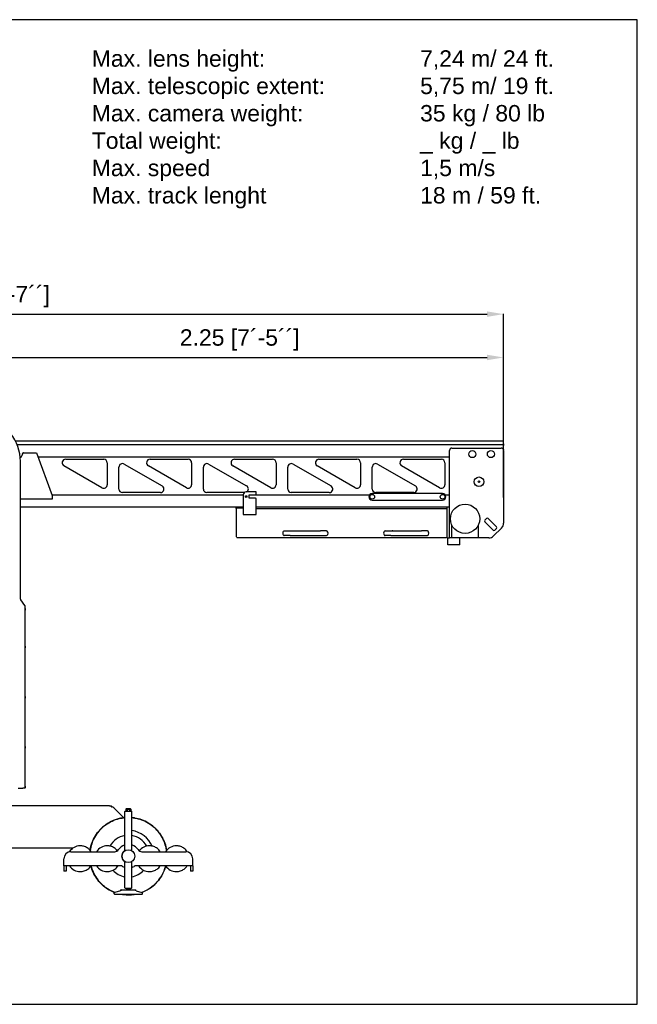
# Model space of a CAD drawing. Header units: millimetres. Extents: x -57594 to -45714, y -4242 to 13786.
# Tile 11 of 23: x -48347 to -45714, y 491 to 4691. Entities that reach past the tile are written whole.
import ezdxf

# ---------------------------------------------------------------- set-up
doc = ezdxf.new("R2010")
doc.units = ezdxf.units.MM
doc.header["$LTSCALE"] = 50
doc.layers.add('AM_5', color=3, linetype='Continuous', lineweight=25)
doc.styles.add('Aktuální-ISO', font='arial.ttf')
doc.styles.add('Razítko-měřítko', font='isocpeur.ttf')
doc.styles.get("Standard").update_dxf_attribs({"font": 'txt.shx'})
doc.dimstyles.new('AM_ISO$0', dxfattribs={"dimtxt": 3.5, "dimasz": 3.5, "dimexe": 1, "dimexo": 1, "dimgap": 1.5, "dimtad": 1, "dimdsep": 46, "dimtxsty": 'Standard', "dimcen": 0, "dimclrd": 256, "dimclre": 256, "dimclrt": 2, "dimadec": 0, "dimazin": 2, "dimtp": 0.1, "dimtm": 0.1, "dimtfac": 0.71, "dimtdec": 3, "dimtmove": 0, "dimatfit": 3, "dimfxl": 1, "dimlwd": -1, "dimlwe": -1, "dimarcsym": 1})

# ---------------------------------------------------------------- blocks, each defined once
blk = doc.blocks.new('*D236')
at = {"layer": 'AM_5', "linetype": 'ByBlock', "transparency": 16777216}
for p, q in [((-48534, 2827.7), (-48534, 3251.3)), ((-48464, 3250.3), (-46354, 3250.3)), ((-46284, 2895.8), (-46284, 3251.3))]:
    blk.add_line(p, q, dxfattribs=at)
at = {"layer": 'AM_5', "transparency": 16777216}
for points in [[(-48464, 3261.9), (-48464, 3238.6), (-48534, 3250.3)], [(-46354, 3261.9), (-46354, 3238.6), (-46284, 3250.3)]]:
    blk.add_solid(points, dxfattribs=at)
at = {"layer": 'Defpoints', "color": 0, "transparency": 16777216}
for p in [(-46284, 3250.3), (-46284, 2894.8), (-48534, 2826.7)]:
    blk.add_point(p, dxfattribs=at)
at = {"layer": 'AM_5', "color": 2, "transparency": 16777216, "insert": (-47409, 3325.1), "char_height": 70, "attachment_point": 5, "style": 'Aktuální-ISO'}
blk.add_mtext('2.25 [7´-5´´]', dxfattribs=at)
blk = doc.blocks.new('*D237')
at = {"layer": 'AM_5', "linetype": 'ByBlock', "transparency": 16777216}
for p, q in [((-50718.3, 2141.3), (-50718.3, 3436.2)), ((-50648.3, 3435.2), (-46354, 3435.2)), ((-46284, 2891.3), (-46284, 3436.2))]:
    blk.add_line(p, q, dxfattribs=at)
at = {"layer": 'AM_5', "transparency": 16777216}
for points in [[(-50648.3, 3446.9), (-50648.3, 3423.5), (-50718.3, 3435.2)], [(-46354, 3446.9), (-46354, 3423.5), (-46284, 3435.2)]]:
    blk.add_solid(points, dxfattribs=at)
at = {"layer": 'Defpoints', "color": 0, "transparency": 16777216}
for p in [(-46284, 3435.2), (-46284, 2890.3), (-50718.3, 2140.3)]:
    blk.add_point(p, dxfattribs=at)
at = {"layer": 'AM_5', "color": 2, "transparency": 16777216, "insert": (-48501.2, 3510.1), "char_height": 70, "attachment_point": 5, "style": 'Aktuální-ISO'}
blk.add_mtext('4.43 [14´-7´´]', dxfattribs=at)

msp = doc.modelspace()

# ---------------------------------------------------------------- linework, layer by layer
at = {"color": 253}
for p, q in [((-48365.694, 2894.766), (-46284.034, 2894.766)), ((-48358.245, 2878.766), (-46284.034, 2878.766)), ((-46504.034, 2863.666), (-46294.034, 2863.666)), ((-46284.034, 2881.266), (-46284.034, 2894.766)), ((-46284.034, 2881.266), (-46284.034, 2890.266)), ((-46284.034, 2881.266), (-46284.034, 2878.766)), ((-46284.034, 2878.766), (-46284.034, 2874.766)), ((-46284.034, 2874.766), (-46284.034, 2878.766)), ((-46284.034, 2858.266), (-46284.034, 2874.766)), ((-46284.034, 2858.266), (-46284.034, 2874.766)), ((-46284.034, 2858.266), (-46284.034, 2855.766)), ((-48339.892, 2827.166), (-48339.546, 2827.166)), ((-48334.327, 2842.434), (-48336.784, 2837.166)), ((-48336.784, 2837.166), (-48336.784, 2834.166)), ((-48331.608, 2844.166), (-48275.64, 2844.166)), ((-48275.64, 2844.166), (-48209.034, 2661.166)), ((-48269.453, 2827.166), (-46514.034, 2827.166)), ((-48151.045, 2816.166), (-47989.034, 2816.166)), ((-47791.045, 2816.166), (-47629.034, 2816.166)), ((-47431.045, 2816.166), (-47269.034, 2816.166)), ((-47071.045, 2816.166), (-46909.034, 2816.166)), ((-46711.045, 2816.166), (-46549.034, 2816.166)), ((-46514.034, 2487.9), (-46514.034, 2853.666)), ((-46284.034, 2853.666), (-46284.034, 2855.766)), ((-46284.034, 2853.666), (-46284.034, 2544.092)), ((-46284.034, 2653.266), (-46284.034, 2853.266)), ((-48344.034, 2219.012), (-48344.034, 2806.666)), ((-47996.533, 2694.654), (-48158.544, 2788.175)), ((-47974.034, 2801.166), (-47974.034, 2707.644)), ((-47924.034, 2689.166), (-47924.034, 2782.687)), ((-47901.535, 2795.678), (-47739.524, 2702.157)), ((-47636.533, 2694.654), (-47798.544, 2788.175)), ((-47614.034, 2801.166), (-47614.034, 2707.644)), ((-47564.034, 2689.166), (-47564.034, 2782.687)), ((-47541.535, 2795.678), (-47379.524, 2702.157)), ((-47276.533, 2694.654), (-47438.544, 2788.175)), ((-47254.034, 2801.166), (-47254.034, 2707.644)), ((-47204.034, 2689.166), (-47204.034, 2782.687)), ((-47181.535, 2795.678), (-47019.524, 2702.157)), ((-46916.533, 2694.654), (-47078.544, 2788.175)), ((-46894.034, 2801.166), (-46894.034, 2707.644)), ((-46844.034, 2689.166), (-46844.034, 2782.687)), ((-46821.535, 2795.678), (-46659.524, 2702.157)), ((-46556.533, 2694.654), (-46718.544, 2788.175)), ((-46534.034, 2801.166), (-46534.034, 2707.644)), ((-48209.034, 2646.166), (-48344.034, 2646.166)), ((-47394.034, 2663.166), (-48209.762, 2663.166)), ((-48209.034, 2661.166), (-48209.034, 2646.166)), ((-47747.023, 2674.166), (-47909.034, 2674.166)), ((-47389.234, 2674.166), (-47549.034, 2674.166)), ((-47394.034, 2664.566), (-47394.034, 2580.566)), ((-47339.034, 2676.566), (-47382.034, 2676.566)), ((-47369.034, 2663.262), (-47369.034, 2664.066)), ((-47369.034, 2664.066), (-47366.034, 2664.066)), ((-47369.034, 2651.87), (-47369.034, 2663.262)), ((-47369.034, 2650.066), (-47369.034, 2651.87)), ((-47342.034, 2650.066), (-47369.034, 2650.066)), ((-47366.034, 2664.066), (-47339.034, 2664.066)), ((-47342.034, 2664.066), (-47339.034, 2664.87)), ((-47339.034, 2649.262), (-47342.034, 2650.066)), ((-47339.034, 2664.87), (-47339.034, 2676.566)), ((-46856.158, 2663.166), (-47339.034, 2663.166)), ((-47339.034, 2580.566), (-47339.034, 2649.262)), ((-47027.023, 2674.166), (-47189.034, 2674.166)), ((-46544.034, 2670.166), (-46844.034, 2670.166)), ((-46667.023, 2674.166), (-46829.034, 2674.166)), ((-46514.034, 2663.166), (-46531.909, 2663.166)), ((-47394.034, 2611.566), (-48344.034, 2611.566)), ((-47424.034, 2608.566), (-47394.034, 2608.566)), ((-47424.034, 2605.566), (-47424.034, 2608.566)), ((-47424.034, 2605.566), (-47424.034, 2485.566)), ((-47424.034, 2605.566), (-47424.034, 2485.566)), ((-46524.034, 2611.566), (-47339.034, 2611.566)), ((-47339.034, 2605.566), (-46524.034, 2605.566)), ((-47339.034, 2605.566), (-46524.034, 2605.566)), ((-46844.034, 2642.166), (-46544.034, 2642.166)), ((-46524.034, 2480.666), (-46524.034, 2612.666)), ((-46524.034, 2612.666), (-46514.034, 2612.666)), ((-46514.034, 2480.666), (-46514.034, 2612.666)), ((-47394.034, 2580.566), (-47339.034, 2580.566)), ((-46363.925, 2556.628), (-46356.854, 2563.699)), ((-46349.783, 2563.699), (-46314.427, 2528.344)), ((-46504.034, 2487.9), (-46504.034, 2534.312)), ((-46504.034, 2480.666), (-46504.034, 2534.312)), ((-46392.034, 2534.312), (-46392.034, 2480.666)), ((-46392.034, 2534.312), (-46392.034, 2480.666)), ((-46328.569, 2514.201), (-46363.925, 2549.557)), ((-46292.821, 2522.879), (-46326.247, 2489.453)), ((-46314.427, 2521.272), (-46321.498, 2514.201)), ((-47421.034, 2483.366), (-47421.034, 2480.366)), ((-46527.034, 2480.366), (-47421.034, 2480.366)), ((-47219.034, 2510.566), (-47194.034, 2510.566)), ((-47194.034, 2490.566), (-47219.034, 2490.566)), ((-47194.034, 2510.566), (-47064.034, 2510.566)), ((-47194.034, 2490.566), (-47064.034, 2490.566)), ((-47039.034, 2510.566), (-47064.034, 2510.566)), ((-47064.034, 2490.566), (-47039.034, 2490.566)), ((-46789.034, 2510.566), (-46764.034, 2510.566)), ((-46764.034, 2490.566), (-46789.034, 2490.566)), ((-46764.034, 2510.566), (-46634.034, 2510.566)), ((-46764.034, 2490.566), (-46634.034, 2490.566)), ((-46609.034, 2510.566), (-46634.034, 2510.566)), ((-46634.034, 2490.566), (-46609.034, 2490.566)), ((-46527.034, 2483.366), (-46527.034, 2480.366)), ((-46524.034, 2480.666), (-46514.034, 2480.666)), ((-46521.034, 2450.666), (-46521.034, 2480.666)), ((-46514.034, 2480.666), (-46514.034, 2485.432)), ((-46504.034, 2480.666), (-46514.034, 2480.666)), ((-46504.034, 2480.666), (-46504.034, 2485.432)), ((-46392.034, 2480.666), (-46504.034, 2480.666)), ((-46471.034, 2450.666), (-46471.034, 2480.666)), ((-46347.46, 2480.666), (-46392.034, 2480.666)), ((-46471.034, 2450.666), (-46521.034, 2450.666)), ((-48325.041, 2192.134), (-48343.027, 2216.003)), ((-48324.034, 2184.166), (-48324.034, 2189.125)), ((-48324.034, 2179.832), (-48324.034, 2183.666)), ((-48324.034, 2179.832), (-48324.034, 2172.5)), ((-48324.034, 2018.832), (-48324.034, 2172.5)), ((-48324.034, 2018.832), (-48324.034, 2011.5)), ((-48324.034, 1804.832), (-48324.034, 2011.5)), ((-48324.034, 1804.832), (-48324.034, 1797.5)), ((-48324.034, 1590.832), (-48324.034, 1797.5)), ((-48324.034, 1590.832), (-48324.034, 1583.5)), ((-48324.034, 1422.332), (-48324.034, 1583.5)), ((-48354.034, 1412.666), (-48334.034, 1412.666)), ((-48329.034, 1412.666), (-48334.034, 1412.666)), ((-48324.034, 1412.666), (-48329.034, 1412.666)), ((-48324.034, 1422.332), (-48324.034, 1415)), ((-48324.034, 1412.666), (-48324.034, 1415)), ((-48162.034, 1337.366), (-48445.134, 1337.366)), ((-47964.205, 1337.366), (-48162.034, 1337.366)), ((-47964.205, 1337.366), (-47957.134, 1337.366)), ((-47955.475, 1335.707), (-47957.134, 1337.366)), ((-47957.134, 1333.366), (-47956.083, 1333.366)), ((-47955.134, 1333.366), (-47956.083, 1333.366)), ((-47955.475, 1335.707), (-47955.134, 1335.366)), ((-47955.134, 1333.366), (-47955.134, 1335.366)), ((-47946.183, 1329.265), (-47903.8, 1286.882)), ((-47897.034, 1315.116), (-47899.034, 1313.116)), ((-47869.034, 1313.116), (-47899.034, 1313.116)), ((-47899.034, 1146.165), (-47899.034, 1313.116)), ((-47897.034, 1315.116), (-47871.034, 1315.116)), ((-47894.426, 1324.116), (-47893.271, 1325.116)), ((-47894.426, 1324.116), (-47889.23, 1324.116)), ((-47894.426, 1324.116), (-47894.426, 1315.116)), ((-47888.652, 1325.116), (-47893.271, 1325.116)), ((-47889.23, 1324.116), (-47888.652, 1325.116)), ((-47889.23, 1324.116), (-47878.838, 1324.116)), ((-47889.23, 1324.116), (-47889.23, 1315.116)), ((-47879.415, 1325.116), (-47888.652, 1325.116)), ((-47878.838, 1324.116), (-47879.415, 1325.116)), ((-47874.796, 1325.116), (-47879.415, 1325.116)), ((-47878.838, 1324.116), (-47873.641, 1324.116)), ((-47878.838, 1324.116), (-47878.838, 1315.116)), ((-47874.796, 1325.116), (-47873.641, 1324.116)), ((-47873.641, 1324.116), (-47873.641, 1315.116)), ((-47871.034, 1315.116), (-47869.034, 1313.116)), ((-47869.034, 1146.165), (-47869.034, 1313.116)), ((-48509.034, 1158.366), (-48118.798, 1158.366)), ((-48129.034, 1142.116), (-47942.163, 1142.116)), ((-47825.905, 1142.116), (-47639.034, 1142.116)), ((-48159.034, 1082.116), (-48159.034, 1112.116)), ((-48159.034, 1082.116), (-48159.034, 1112.116)), ((-48159.034, 1082.116), (-48159.034, 1112.116)), ((-47899.034, 988.116), (-47899.034, 1100.067)), ((-47869.034, 988.116), (-47869.034, 1100.067)), ((-47609.034, 1082.116), (-47609.034, 1112.116)), ((-47918.37, 1082.116), (-48159.034, 1082.116)), ((-48159.034, 1082.116), (-48159.034, 1069.616)), ((-48149.034, 1082.116), (-48159.034, 1082.116)), ((-48159.034, 1082.116), (-48159.034, 1058.968)), ((-48159.034, 1069.616), (-48159.034, 1058.968)), ((-48149.034, 1058.968), (-48159.034, 1058.968)), ((-48159.034, 1058.968), (-48159.034, 1058.968)), ((-48149.034, 1082.116), (-48149.034, 1058.968)), ((-47609.034, 1082.116), (-47849.697, 1082.116)), ((-47619.034, 1082.116), (-47619.034, 1069.616)), ((-47609.034, 1082.116), (-47619.034, 1082.116)), ((-47619.034, 1082.116), (-47619.034, 1058.968)), ((-47619.034, 1069.616), (-47619.034, 1058.968)), ((-47609.034, 1058.968), (-47619.034, 1058.968)), ((-47619.034, 1058.968), (-47619.034, 1058.968)), ((-47609.034, 1082.116), (-47609.034, 1058.968)), ((-47942.034, 968.652), (-47944.034, 966.652)), ((-47944.034, 962.116), (-47944.034, 966.652)), ((-47917.909, 975.116), (-47942.034, 968.652)), ((-47914.534, 980.116), (-47916.534, 978.116)), ((-47916.494, 978.116), (-47916.534, 978.116)), ((-47916.534, 975.116), (-47916.534, 978.116)), ((-47916.494, 975.116), (-47916.494, 978.116)), ((-47916.334, 978.116), (-47916.334, 975.116)), ((-47914.534, 980.116), (-47914.499, 980.116)), ((-47914.499, 980.116), (-47914.339, 980.116)), ((-47914.339, 980.116), (-47853.534, 980.116)), ((-47896.034, 985.116), (-47899.034, 988.116)), ((-47872.034, 985.116), (-47896.034, 985.116)), ((-47891.534, 983.116), (-47891.534, 981.73)), ((-47891.534, 981.73), (-47876.534, 981.73)), ((-47876.534, 983.116), (-47876.534, 981.73)), ((-47872.034, 985.116), (-47869.034, 988.116)), ((-47853.534, 980.116), (-47851.534, 978.116)), ((-47851.534, 975.116), (-47851.534, 978.116)), ((-47850.158, 975.116), (-47826.034, 968.652)), ((-47826.034, 968.652), (-47824.034, 966.652)), ((-47824.034, 962.116), (-47824.034, 966.652)), ((-47942.034, 960.116), (-47944.034, 962.116)), ((-47826.034, 960.116), (-47942.034, 960.116)), ((-47826.034, 960.116), (-47824.034, 962.116))]:
    msp.add_line(p, q, dxfattribs=at)
msp.add_lwpolyline([(-45713.773, 491.181), (-45713.773, 4691.181), (-51653.773, 4691.181), (-51653.773, 491.181)], close=True)
for centre, radius in [((-46417.034, 2838.166), 15), ((-46338.034, 2838.166), 15), ((-46389.034, 2720.166), 20.5), ((-46389.034, 2720.166), 3.324), ((-47381.534, 2657.066), 3.5), ((-46844.034, 2656.166), 10), ((-46544.034, 2656.166), 10), ((-46448.034, 2562.066), 62.5), ((-47884.034, 1123.116), 27.5)]:
    msp.add_circle(centre, radius, dxfattribs=at)
for centre, radius, start, end in [((-48534.034, 2806.666), 190, 0, 154.740168), ((-46504.034, 2853.666), 10, 90, 180), ((-46294.034, 2853.666), 10, 0, 90), ((-48347.034, 2834.166), 10.25, 282.356992, 0), ((-48331.608, 2841.166), 3, 90, 155), ((-48151.045, 2801.166), 15, 90, 240.004171), ((-47989.034, 2801.166), 15, 0, 90), ((-47791.045, 2801.166), 15, 90, 240.004171), ((-47629.034, 2801.166), 15, 0, 90), ((-47431.045, 2801.166), 15, 90, 240.004171), ((-47269.034, 2801.166), 15, 0, 90), ((-47071.045, 2801.166), 15, 90, 240.004171), ((-46909.034, 2801.166), 15, 0, 90), ((-46711.045, 2801.166), 15, 90, 240.004171), ((-46549.034, 2801.166), 15, 0, 90), ((-47909.034, 2782.687), 15, 60.004171, 180), ((-47549.034, 2782.687), 15, 60.004171, 180), ((-47189.034, 2782.687), 15, 60.004171, 180), ((-46829.034, 2782.687), 15, 60.004171, 180), ((-47989.034, 2707.644), 15, 240.004171, 0), ((-47909.034, 2689.166), 15, 180, 270), ((-47747.023, 2689.166), 15, 270, 60.004171), ((-47629.034, 2707.644), 15, 240.004171, 0), ((-47549.034, 2689.166), 15, 180, 270), ((-47387.023, 2689.166), 15, 302.85988, 60.004171), ((-47269.034, 2707.644), 15, 240.004171, 0), ((-47189.034, 2689.166), 15, 180, 270), ((-47027.023, 2689.166), 15, 270, 60.004171), ((-46909.034, 2707.644), 15, 240.004171, 0), ((-46829.034, 2689.166), 15, 180, 270), ((-46667.023, 2689.166), 15, 270, 60.004171), ((-46549.034, 2707.644), 15, 240.004171, 0), ((-47382.034, 2664.566), 12, 90, 180), ((-46844.034, 2656.166), 14, 90, 270), ((-46544.034, 2656.166), 14, 270, 90), ((-46353.318, 2560.163), 5, 45, 135), ((-46360.389, 2553.092), 5, 135, 225), ((-46317.963, 2524.808), 5, 315, 45), ((-46314.034, 2544.092), 30, 315, 0), ((-46758.034, 2504.566), 6.2, 75.407449, 104.592551), ((-46347.46, 2510.666), 30, 270, 315), ((-46325.034, 2517.737), 5, 225, 315), ((-48339.034, 2219.012), 5, 180, 217), ((-48329.034, 2189.125), 5, 0, 37), ((-47956.083, 1319.366), 14, 45, 90), ((-47884.034, 1123.116), 110, 22.910331, 82.16249), ((-47884.034, 1123.116), 89.193, 99.681618, 151.36912), ((-47884.034, 1123.116), 89.193, 28.630875, 80.318306), ((-48129.034, 1112.116), 30, 90, 180), ((-48089.034, 1112.116), 55, 90, 147.842793), ((-47974.034, 1112.116), 55, 90, 146.944269), ((-47942.163, 1162.116), 20, 270, 326.141563), ((-47884.034, 1123.116), 50, 107.45756, 146.141563), ((-47884.034, 1123.116), 27.5, 123.129284, 236.870716), ((-47884.034, 1123.116), 50, 33.858437, 72.542354), ((-47884.034, 1123.116), 50, 33.858437, 72.542335), ((-47825.905, 1162.116), 20, 213.858437, 270), ((-47794.034, 1112.116), 55, 90, 142.209322), ((-47679.034, 1112.116), 55, 90, 146.944269), ((-47639.034, 1112.116), 30, 0, 90), ((-48089.034, 1112.116), 55, 213.055731, 270.000004), ((-47974.034, 1112.116), 55, 213.055731, 270.000004), ((-47884.034, 1123.116), 89.193, 222.567396, 260.318382), ((-47918.37, 1062.116), 20, 60.625075, 90), ((-47918.37, 1062.114), 20.001, 89.999964, 90), ((-47884.034, 1123.116), 50, 240.625075, 252.54244), ((-47884.034, 1123.116), 50, 287.457646, 299.374925), ((-47884.034, 1123.116), 89.193, 279.681694, 317.432614), ((-47849.697, 1062.116), 20, 90, 119.374925), ((-47849.729, 1062.172), 19.935, 119.374893, 119.374925), ((-47794.034, 1112.116), 55, 213.055731, 270.000004), ((-47679.034, 1112.116), 55, 213.055731, 270.000004), ((-47893.534, 983.116), 2, 0, 90), ((-47884.034, 975.116), 10, 138.590378, 150), ((-47874.534, 983.116), 2, 90, 180), ((-47884.034, 975.116), 10, 30, 41.409622)]:
    msp.add_arc(centre, radius, start, end, dxfattribs=at)
for centre, start_param, end_param in [((-47219.034, 2500.566), 0, 3.14159265), ((-47039.034, 2500.566), 3.14159265, 6.28318531), ((-46789.034, 2500.566), 0, 3.14159265), ((-46609.034, 2500.566), 3.14159265, 6.28318531)]:
    msp.add_ellipse(centre, major_axis=(0, 10), ratio=0.65, start_param=start_param, end_param=end_param, dxfattribs=at)
for points, knots in [([(-48324.034, 2172.5), (-48324.034, 2172.8), (-48324.048, 2173.122), (-48324.115, 2174.308), (-48324.18, 2175.259), (-48324.18, 2176.166), (-48324.18, 2177.073), (-48324.115, 2178.023), (-48324.048, 2179.209), (-48324.034, 2179.532), (-48324.034, 2179.832)], [-0.380583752, -0.380583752, -0.380583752, -0.380583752, -0.272170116, -0.272170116, 0, 0, 0, 0.272170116, 0.272170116, 0.380583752, 0.380583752, 0.380583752, 0.380583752]), ([(-48324.034, 2011.5), (-48324.034, 2011.8), (-48324.048, 2012.122), (-48324.115, 2013.308), (-48324.18, 2014.259), (-48324.18, 2015.166), (-48324.18, 2016.073), (-48324.115, 2017.023), (-48324.048, 2018.209), (-48324.034, 2018.532), (-48324.034, 2018.832)], [-0.380583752, -0.380583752, -0.380583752, -0.380583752, -0.272170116, -0.272170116, 0, 0, 0, 0.272170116, 0.272170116, 0.380583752, 0.380583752, 0.380583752, 0.380583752]), ([(-48324.034, 1797.5), (-48324.034, 1797.8), (-48324.048, 1798.122), (-48324.115, 1799.308), (-48324.18, 1800.259), (-48324.18, 1801.166), (-48324.18, 1802.073), (-48324.115, 1803.023), (-48324.048, 1804.209), (-48324.034, 1804.532), (-48324.034, 1804.832)], [-0.380583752, -0.380583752, -0.380583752, -0.380583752, -0.272170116, -0.272170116, 0, 0, 0, 0.272170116, 0.272170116, 0.380583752, 0.380583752, 0.380583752, 0.380583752]), ([(-48324.034, 1583.5), (-48324.034, 1583.8), (-48324.048, 1584.122), (-48324.115, 1585.308), (-48324.18, 1586.259), (-48324.18, 1587.166), (-48324.18, 1588.073), (-48324.115, 1589.023), (-48324.048, 1590.209), (-48324.034, 1590.532), (-48324.034, 1590.832)], [-0.380583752, -0.380583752, -0.380583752, -0.380583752, -0.272170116, -0.272170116, 0, 0, 0, 0.272170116, 0.272170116, 0.380583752, 0.380583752, 0.380583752, 0.380583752]), ([(-48324.034, 1415), (-48324.034, 1415.3), (-48324.048, 1415.622), (-48324.115, 1416.808), (-48324.18, 1417.759), (-48324.18, 1418.666), (-48324.18, 1419.573), (-48324.115, 1420.523), (-48324.048, 1421.709), (-48324.034, 1422.032), (-48324.034, 1422.332)], [-0.380583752, -0.380583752, -0.380583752, -0.380583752, -0.272170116, -0.272170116, 0, 0, 0, 0.272170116, 0.272170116, 0.380583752, 0.380583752, 0.380583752, 0.380583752]), ([(-48047.139, 1147.75), (-48047.005, 1148.634), (-48046.865, 1149.516), (-48043.165, 1171.581), (-48035.508, 1191.869), (-48012.851, 1228.367), (-47998.065, 1244.229), (-47963.247, 1269.392), (-47943.547, 1278.453), (-47922.665, 1283.483), (-47914.888, 1285.357), (-47906.99, 1286.661), (-47899.034, 1287.387)], [-19.59978148, -19.59978148, -19.59978148, -19.59978148, -19.33162269, -19.33162269, -12.88774846, -12.88774846, -6.44387423, -6.44387423, 0, 0, 0, 2.39998865, 2.39998865, 2.39998865, 2.39998865]), ([(-47899.034, 1287.387), (-47906.978, 1286.661), (-47914.876, 1285.359), (-47922.665, 1283.483), (-47934.488, 1280.635), (-47945.96, 1276.488), (-47967.784, 1265.747), (-47978.068, 1259.187), (-48004.262, 1238.078), (-48018.195, 1221.463), (-48037.945, 1185.573), (-48044.233, 1166.986), (-48047.138, 1147.75)], [-2.40363014, -2.40363014, -2.40363014, -2.40363014, 0, 0, 0, 3.64845167, 3.64845167, 7.29690335, 7.29690335, 13.74075085, 13.74075085, 19.58634102, 19.58634102, 19.58634102, 19.58634102]), ([(-47856.457, 1285.749), (-47857.267, 1285.886), (-47858.077, 1286.017), (-47862.261, 1286.663), (-47865.644, 1287.077), (-47869.034, 1287.387)], [-6.69029506, -6.69029506, -6.69029506, -6.69029506, -6.4438475, -6.4438475, -5.42026945, -5.42026945, -5.42026945, -5.42026945]), ([(-47720.929, 1147.75), (-47721.746, 1153.157), (-47722.832, 1158.53), (-47729.492, 1184.663), (-47738.81, 1204.242), (-47764.428, 1238.727), (-47780.483, 1253.302), (-47816.571, 1275.055), (-47836.104, 1282.298), (-47856.457, 1285.749)], [76.53274155, 76.53274155, 76.53274155, 76.53274155, 78.17922589, 78.17922589, 84.6230734, 84.6230734, 91.0669209, 91.0669209, 97.26432085, 97.26432085, 97.26432085, 97.26432085]), ([(-47856.457, 1285.749), (-47854.422, 1285.404), (-47852.393, 1285.021), (-47829.343, 1280.216), (-47809.372, 1271.767), (-47773.794, 1247.69), (-47758.527, 1232.292), (-47734.753, 1196.511), (-47726.475, 1176.47), (-47721.762, 1152.862), (-47721.315, 1150.31), (-47720.929, 1147.75)], [-97.2779163, -97.2779163, -97.2779163, -97.2779163, -96.65811345, -96.65811345, -90.21423922, -90.21423922, -83.77036499, -83.77036499, -77.32649076, -77.32649076, -76.54841945, -76.54841945, -76.54841945, -76.54841945]), ([(-48042.936, 1142.116), (-48043.859, 1143.534), (-48044.847, 1144.909), (-48049.536, 1150.837), (-48053.917, 1154.85), (-48063.721, 1161.296), (-48069.143, 1163.727), (-48079.442, 1166.485), (-48084.238, 1167.116), (-48089.034, 1167.116)], [5.289320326, 5.289320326, 5.289320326, 5.289320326, 5.381592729, 5.381592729, 5.701592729, 5.701592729, 6.021592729, 6.021592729, 6.283185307, 6.283185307, 6.283185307, 6.283185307]), ([(-47930.57, 1145.819), (-47930.678, 1145.958), (-47930.787, 1146.097), (-47934.536, 1150.837), (-47938.917, 1154.85), (-47948.721, 1161.296), (-47954.143, 1163.727), (-47964.442, 1166.485), (-47969.238, 1167.116), (-47974.034, 1167.116)], [5.371960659, 5.371960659, 5.371960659, 5.371960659, 5.381592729, 5.381592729, 5.701592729, 5.701592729, 6.021592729, 6.021592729, 6.283185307, 6.283185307, 6.283185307, 6.283185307]), ([(-47747.936, 1142.116), (-47748.859, 1143.534), (-47749.847, 1144.909), (-47754.536, 1150.837), (-47758.917, 1154.85), (-47768.721, 1161.296), (-47774.143, 1163.727), (-47784.442, 1166.485), (-47789.238, 1167.116), (-47794.034, 1167.116)], [5.289320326, 5.289320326, 5.289320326, 5.289320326, 5.381592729, 5.381592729, 5.701592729, 5.701592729, 6.021592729, 6.021592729, 6.283185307, 6.283185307, 6.283185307, 6.283185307]), ([(-47632.471, 1141.389), (-47633.525, 1143.065), (-47634.669, 1144.683), (-47639.536, 1150.837), (-47643.917, 1154.85), (-47653.721, 1161.296), (-47659.143, 1163.727), (-47669.442, 1166.485), (-47674.238, 1167.116), (-47679.034, 1167.116)], [5.27363817, 5.27363817, 5.27363817, 5.27363817, 5.38159273, 5.38159273, 5.70159273, 5.70159273, 6.02159273, 6.02159273, 6.28318531, 6.28318531, 6.28318531, 6.28318531]), ([(-48089.034, 1057.116), (-48083.167, 1057.116), (-48077.301, 1058.062), (-48066.164, 1061.753), (-48060.894, 1064.497), (-48051.482, 1071.504), (-48047.343, 1075.766), (-48043.622, 1081.081), (-48043.275, 1081.595), (-48042.936, 1082.116)], [3.141592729, 3.141592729, 3.141592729, 3.141592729, 3.461592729, 3.461592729, 3.781592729, 3.781592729, 4.101592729, 4.101592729, 4.135457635, 4.135457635, 4.135457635, 4.135457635]), ([(-48043.566, 1081.17), (-48043.305, 1080.179), (-48043.035, 1079.19), (-48036.908, 1057.535), (-48027.078, 1038.207), (-48000.564, 1004.406), (-47984.133, 990.257), (-47957.907, 975.373), (-47950.053, 971.703), (-47941.967, 968.67)], [26.32074271, 26.32074271, 26.32074271, 26.32074271, 26.62844586, 26.62844586, 33.07229337, 33.07229337, 39.51614087, 39.51614087, 42.1187791, 42.1187791, 42.1187791, 42.1187791]), ([(-47941.968, 968.669), (-47952.755, 972.716), (-47963.114, 977.89), (-47990.966, 995.691), (-48006.632, 1010.683), (-48030.266, 1044.305), (-48038.585, 1062.226), (-48043.566, 1081.169)], [-42.13571956, -42.13571956, -42.13571956, -42.13571956, -38.66324538, -38.66324538, -32.21937115, -32.21937115, -26.3343014, -26.3343014, -26.3343014, -26.3343014]), ([(-48043.566, 1081.169), (-48039.022, 1063.887), (-48031.694, 1047.434), (-48010.044, 1014.521), (-47994.848, 999.052), (-47966.151, 979.438), (-47954.347, 973.313), (-47941.968, 968.669)], [-69.81355304, -69.81355304, -69.81355304, -69.81355304, -64.4387423, -64.4387423, -57.99486807, -57.99486807, -54.01086637, -54.01086637, -54.01086637, -54.01086637]), ([(-47974.034, 1057.116), (-47968.167, 1057.116), (-47962.301, 1058.062), (-47951.164, 1061.753), (-47945.894, 1064.497), (-47936.482, 1071.504), (-47932.343, 1075.766), (-47928.622, 1081.081), (-47928.275, 1081.595), (-47927.936, 1082.116)], [3.141592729, 3.141592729, 3.141592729, 3.141592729, 3.461592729, 3.461592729, 3.781592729, 3.781592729, 4.101592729, 4.101592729, 4.135457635, 4.135457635, 4.135457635, 4.135457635]), ([(-47826.1, 968.67), (-47811.006, 974.332), (-47796.795, 982.186), (-47766.863, 1005.038), (-47752.5, 1021.282), (-47734.069, 1052.787), (-47728.306, 1066.701), (-47724.502, 1081.17)], [53.9942376, 53.9942376, 53.9942376, 53.9942376, 58.84768338, 58.84768338, 65.29153089, 65.29153089, 69.79761261, 69.79761261, 69.79761261, 69.79761261]), ([(-47724.501, 1081.169), (-47729.045, 1063.887), (-47736.374, 1047.434), (-47758.023, 1014.521), (-47773.22, 999.052), (-47801.917, 979.438), (-47813.72, 973.313), (-47826.099, 968.669)], [-69.81356832, -69.81356832, -69.81356832, -69.81356832, -64.4387423, -64.4387423, -57.99486807, -57.99486807, -54.01087658, -54.01087658, -54.01087658, -54.01087658]), ([(-47794.034, 1057.116), (-47788.167, 1057.116), (-47782.301, 1058.062), (-47771.164, 1061.753), (-47765.894, 1064.497), (-47756.482, 1071.504), (-47752.343, 1075.766), (-47748.622, 1081.081), (-47748.275, 1081.595), (-47747.936, 1082.116)], [3.141592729, 3.141592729, 3.141592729, 3.141592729, 3.461592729, 3.461592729, 3.781592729, 3.781592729, 4.101592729, 4.101592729, 4.135457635, 4.135457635, 4.135457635, 4.135457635]), ([(-47679.034, 1057.116), (-47673.167, 1057.116), (-47667.301, 1058.062), (-47656.164, 1061.753), (-47650.894, 1064.497), (-47641.482, 1071.504), (-47637.343, 1075.766), (-47633.622, 1081.081), (-47633.275, 1081.595), (-47632.936, 1082.116)], [3.141592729, 3.141592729, 3.141592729, 3.141592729, 3.461592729, 3.461592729, 3.781592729, 3.781592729, 4.101592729, 4.101592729, 4.135457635, 4.135457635, 4.135457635, 4.135457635]), ([(-47909.35, 960.116), (-47907.868, 959.886), (-47906.381, 959.675), (-47889.518, 957.526), (-47873.974, 957.746), (-47858.718, 960.116)], [45.50937533, 45.50937533, 45.50937533, 45.50937533, 45.95998837, 45.95998837, 50.60937765, 50.60937765, 50.60937765, 50.60937765])]:
    msp.add_open_spline(points, degree=3, knots=knots, dxfattribs=at)
for points in [[(-47908.779, 1286.204), (-47908.806, 1286.2), (-47908.833, 1286.196), (-47908.86, 1286.192)], [(-47899.034, 1287.387), (-47900.625, 1287.242), (-47902.214, 1287.074), (-47903.8, 1286.882)], [(-47869.034, 1287.387), (-47864.824, 1287.003), (-47860.628, 1286.457), (-47856.457, 1285.749)], [(-47858.713, 960.116), (-47875.483, 957.511), (-47892.565, 957.508), (-47909.354, 960.116)]]:
    msp.add_open_spline(points, degree=3, dxfattribs=at)
for points, weights in [([(-47916.494, 978.116), (-47915.465, 979.148), (-47914.499, 980.116)], [1, 1.00050479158, 1]), ([(-47914.339, 980.116), (-47915.305, 979.148), (-47916.334, 978.116)], [1, 1.00050479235, 1])]:
    msp.add_rational_spline(points, weights, degree=2, dxfattribs=at)

# ---------------------------------------------------------------- texts
at = {"layer": 'AM_5', "color": 2, "insert": (-48039.926, 4560.556), "char_height": 70, "attachment_point": 1, "style": 'Razítko-měřítko'}
msp.add_mtext('{\\fArial|b0|i0|c238|p34;Max. lens height:^I^I^I7,24 m/ 24 ft.\\PMax. telescopic extent:^I^I5,75 m/ 19 ft.\\PMax. camera weight:^I^I35 kg / 80 lb\\PTotal weight:^I^I^I^I_ kg / _ lb\\PMax. speed^I^I^I^I1,5 m/s\\PMax. track lenght^I^I^I18 m / 59 ft.}', dxfattribs=at)

# ---------------------------------------------------------------- dimensions: what is measured, and where the dimension line sits
at = {"layer": 'AM_5'}
for base, p1, p2, text, picture, middle in [((-46284.034, 3435.203), (-50718.309, 2140.298), (-46284.034, 2890.266), '4.43 [14´-7´´]', '*D237', (-48501.171, 3510.063)), ((-46284.034, 3250.283), (-48534.034, 2826.666), (-46284.034, 2894.766), '2.25 [7´-5´´]', '*D236', (-47409.034, 3325.143))]:
    dim = msp.add_linear_dim(base=base, p1=p1, p2=p2, text=text, dimstyle='AM_ISO$0', override={"dimtxt": 70, "dimasz": 70, "dimgap": 30, "dimtxsty": 'Aktuální-ISO'}, dxfattribs=at)
    dim.commit()
    dim.dimension.update_dxf_attribs({"geometry": picture, "text_midpoint": middle})

doc.saveas('drawing.dxf')
